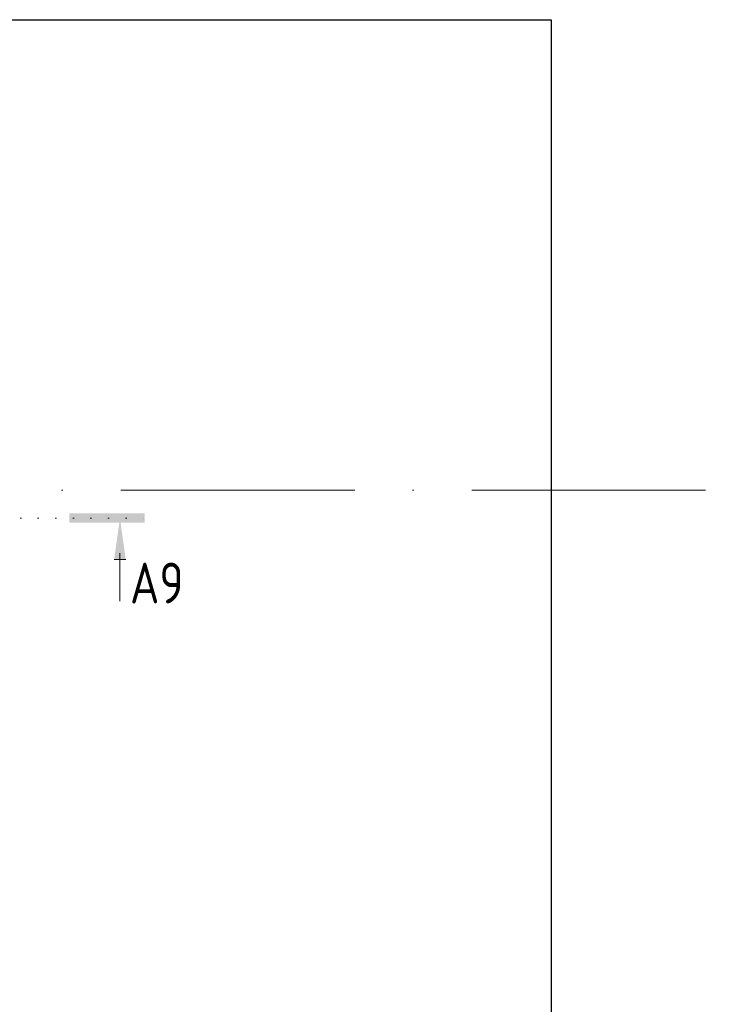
# Model space of a CAD drawing. Header units: millimetres. Extents: x 75701 to 402820, y 135 to 33652.
# Tile 24 of 52: x 151040 to 157054, y 24094 to 32514. Entities that reach past the tile are written whole.
import ezdxf

# ---------------------------------------------------------------- set-up
doc = ezdxf.new("R2010")
doc.units = ezdxf.units.MM
for name, pattern in [('A_CARA_07', [7, 5, -2]), ('A_CARA_15', [7.6, 5, -1.3, 0, -1.3]), ('Tečkovaná 1_5mm', [150, 0, -150]), ('Čerchovaná 20mm', [3000, 2000, -500, 0, -500])]:
    doc.linetypes.add(name, pattern=pattern)
doc.layers.add('CA_OSY', color=5, linetype='A_CARA_15', lineweight=9)
doc.layers.add('CA_REZYZNACKY', color=1, linetype='Continuous', lineweight=9)
doc.styles.add('ISOCPEUR_B', font='txt', dxfattribs={"width": 0.8, "height": 350})

# ---------------------------------------------------------------- blocks, each defined once
blk = doc.blocks.new('Řez - Номер узла_ сзади-2820151-525_600')
at = {"layer": 'CA_REZYZNACKY'}
for points in [[(7.329, 0.404), (7.329, -0.394), (0.873, -0.394), (0.873, 0.404)], [(3.497, -3.533), (2.503, -3.533), (3, 0)]]:
    blk.add_hatch(color=256, dxfattribs=at).paths.add_polyline_path(points)
for p, q in [((3, -3), (3, -7.096)), ((2.503, -3.533), (3.497, -3.533))]:
    blk.add_line(p, q, dxfattribs=at)

msp = doc.modelspace()

# ---------------------------------------------------------------- linework, layer by layer
at = {"color": 90, "linetype": 'A_CARA_07'}
for p, q in [((134684.7, 32514.2), (155581.7, 32514.2)), ((155581.7, 32514.2), (155581.7, 16382.5))]:
    msp.add_line(p, q, dxfattribs=at)
at = {"layer": 'CA_OSY', "linetype": 'Čerchovaná 20mm'}
msp.add_line((76900.7, 28489.9), (177171.9, 28489.9), dxfattribs=at)
at = {"layer": 'CA_REZYZNACKY', "linetype": 'Tečkovaná 1_5mm'}
msp.add_line((141141.8, 28251.1), (152196.7, 28251.1), dxfattribs=at)

# ---------------------------------------------------------------- block references
at = {"layer": 'CA_REZYZNACKY', "extrusion": (0, 0, -1), "xscale": 99.99999999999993, "yscale": 99.99999999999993, "zscale": 99.99999999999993}
msp.add_blockref('Řez - Номер узла_ сзади-2820151-525_600', (-152196.7, 28251.1), dxfattribs=at)

# ---------------------------------------------------------------- texts
at = {"layer": 'CA_REZYZNACKY', "insert": (151982.4, 27871.6), "char_height": 350, "width": 557.974, "attachment_point": 1, "style": 'ISOCPEUR_B'}
msp.add_mtext('A9', dxfattribs=at)

doc.saveas('drawing.dxf')
